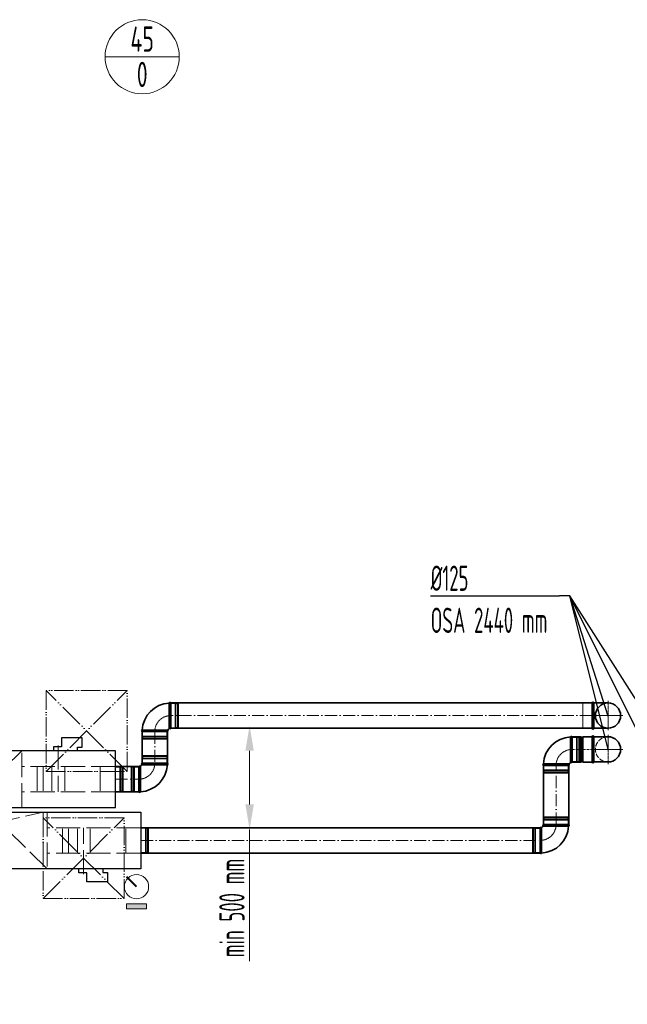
# Model space of a CAD drawing. Header units: millimetres. Extents: x -20688 to 44066, y -7315 to 67290.
# Tile 6 of 75: x 2769 to 5774, y 15628 to 20501. Entities that reach past the tile are written whole.
import ezdxf
from ezdxf.enums import TextEntityAlignment as Align

# ---------------------------------------------------------------- set-up
doc = ezdxf.new("R2010")
doc.units = ezdxf.units.MM
for name, pattern in [('ACAD_ISO02W100', [15, 12, -3]), ('ACAD_ISO05W100', [33, 24, -3, 0, -3, 0, -3]), ('ACAD_ISO10W100', [18, 12, -3, 0, -3]), ('phl_thick', [0])]:
    doc.linetypes.add(name, pattern=pattern)
for name, color, linetype, lineweight in [('UT_KOTY - DIMENZE', 7, 'Continuous', 5), ('VZT_01 SUP (PŘÍVOD) - OBRYS', 5, 'Continuous', 35), ('VZT_02 SUP (PŘÍVOD) - OSA', 5, 'ACAD_ISO10W100', 5), ('VZT_05 ETA (ODVOD) - OBRYS', 6, 'Continuous', 35), ('VZT_06 ETA (ODVOD) - OSA', 6, 'ACAD_ISO10W100', 5), ('VZT_08 ETA (ODVOD) - SKRYTÉ', 6, 'ACAD_ISO02W100', 5), ('VZT_21 ZAŘÍZENÍ - OBRYS', 1, 'Continuous', 30), ('VZT_22 ZAŘÍZENÍ - DETAIL', 8, 'Continuous', 5), ('VZT_52 POPIS - DISTRIBUCE', 7, 'Continuous', 5), ('VZT_60_KOTY - DIMENZE', 7, 'Continuous', 5), ('VZT_KOTY - DIMENZE', 7, 'Continuous', 5), ('VZT_POPIS - OBECNE', 7, 'Continuous', 5), ('VZT_POŽADAVKY NA STAVBU - PODHLEDY', 4, 'ACAD_ISO05W100', 5)]:
    doc.layers.add(name, color=color, linetype=linetype, lineweight=lineweight)
doc.layers.add('VZT_03 SUP (PŘÍVOD) - NETISK', color=8, linetype='ACAD_ISO02W100', lineweight=5, plot=False)
doc.layers.add('VZT_07 ETA (ODVOD) - NETISK', color=8, linetype='ACAD_ISO02W100', lineweight=5, plot=False)
doc.styles.add('EVORA_125', font='isocp.shx', dxfattribs={"width": 0.6, "height": 125})
doc.styles.add('ISOCP 2.5', font='isocp.shx', dxfattribs={"width": 0.6, "height": 2.5})
doc.styles.add('JS', font='isocp.shx', dxfattribs={"width": 0.6, "height": 125})

msp = doc.modelspace()

# ---------------------------------------------------------------- hatches: boundary and pattern name
at = {"layer": 'VZT_POPIS - OBECNE'}
h = msp.add_hatch(color=256, dxfattribs=at)
h.dxf.hatch_style = 1
h.paths.add_polyline_path([(3296.5, 16100.3), (3396.5, 16100.3), (3396.5, 16125.3), (3296.5, 16125.3)])

# ---------------------------------------------------------------- linework, layer by layer
msp.add_circle((5678.8, 17056.7), 62.5)
at = {"layer": 'UT_KOTY - DIMENZE'}
for p, q in [((3905.8, 16883), (3905.8, 16617.3)), ((3905.8, 16492.3), (3905.8, 15842.1))]:
    msp.add_line(p, q, dxfattribs=at)
for points in [[(3885, 16883), (3926.6, 16883), (3905.8, 17008)], [(3885, 16617.3), (3926.6, 16617.3), (3905.8, 16492.3)]]:
    msp.add_solid(points, dxfattribs=at)
at = {"layer": 'VZT_01 SUP (PŘÍVOD) - OBRYS'}
for p, q in [((3508.1, 16994.2), (3508.1, 17119.2)), ((3515.7, 16994.2), (3515.7, 17119.2)), ((3499.2, 16985.3), (3374.2, 16985.3)), ((3499.2, 16977.7), (3374.2, 16977.7)), ((3374.2, 16820.9), (3499.2, 16820.9)), ((3374.2, 16813.2), (3499.2, 16813.2)), ((3357.7, 16804.4), (3357.7, 16679.4)), ((3365.4, 16804.4), (3365.4, 16679.4))]:
    msp.add_line(p, q, dxfattribs=at)
for points in [[(3515.7, 17119.2), (5599.8, 17119.2)], [(5599.8, 16994.2), (5599.8, 17119.2)], [(5608.8, 16994.2), (5608.8, 17119.2)], [(5608.8, 17119.2), (5678.8, 17119.2)], [(3374.2, 16820.9), (3374.2, 16977.7)], [(3499.2, 16820.9), (3499.2, 16977.7)], [(3515.7, 16994.2), (5599.8, 16994.2)], [(5608.8, 16994.2), (5678.8, 16994.2)], [(3357.7, 16804.4), (3242.6, 16804.4)], [(3357.7, 16679.4), (3242.6, 16679.4)]]:
    msp.add_lwpolyline(points, dxfattribs=at)
msp.add_circle((5678.8, 17056.7), 62.5, dxfattribs=at)
for centre, radius, start, end in [((3515.7, 16977.7), 141.5, 93.1369, 176.8631), ((3511.9, 17117.5), 4.17, 23.4678, 159.6691), ((5604.3, 17119.2), 4.5, 0, 180), ((5678.8, 17056.7), 62.5, 90, 270), ((5678.8, 17056.7), 62.5, 270, 90), ((3375.9, 16981.5), 4.17, 110.3309, 246.5322), ((3497.6, 16981.5), 4.17, 293.4678, 66.5322), ((3515.7, 16977.7), 16.5, 113.8093, 156.1907), ((3511.9, 16995.8), 4.17, 203.4678, 336.5322), ((5604.3, 16994.2), 4.5, 180, 0), ((3357.7, 16820.9), 16.5, 293.8093, 336.1907), ((3357.7, 16820.9), 141.5, 273.1369, 356.8631), ((3375.9, 16817.1), 4.17, 113.4678, 246.5322), ((3497.6, 16817.1), 4.17, 290.3309, 66.5322), ((3361.6, 16802.7), 4.17, 23.4678, 156.5322), ((3361.6, 16681.1), 4.17, 203.4678, 339.6691)]:
    msp.add_arc(centre, radius, start, end, dxfattribs=at)
at = {"layer": 'VZT_02 SUP (PŘÍVOD) - OSA', "ltscale": 0.3}
for points in [[(5678.8, 17056.7), (5678.8, 17129.2)], [(5678.8, 17056.7), (5599.8, 17056.7)], [(5751.3, 17056.7), (5678.8, 17056.7)], [(5678.8, 16984.2), (5678.8, 17056.7)]]:
    msp.add_lwpolyline(points, dxfattribs=at)
for points in [[(3515.7, 17056.7), (3515.7, 17056.7, 0.414214), (3436.7, 16977.7), (3436.7, 16977.7)], [(3357.7, 16741.9), (3357.7, 16741.9, 0.414214), (3436.7, 16820.9), (3436.7, 16820.9)]]:
    msp.add_lwpolyline(points, format="xyb", dxfattribs=at)
at = {"layer": 'VZT_02 SUP (PŘÍVOD) - OSA', "ltscale": 5}
for points in [[(5599.8, 17056.7), (3515.7, 17056.7)], [(3436.7, 16977.7), (3436.7, 16820.9)], [(3242.6, 16741.9), (3357.7, 16741.9)]]:
    msp.add_lwpolyline(points, dxfattribs=at)
at = {"layer": 'VZT_03 SUP (PŘÍVOD) - NETISK', "ltscale": 0.4}
for p, q in [((3537.7, 17116.7), (3515.7, 17116.7)), ((3537.7, 16996.7), (3537.7, 17116.7)), ((3541.2, 17115.7), (3537.7, 17115.7)), ((3541.2, 16995.7), (3541.2, 17117.7)), ((3541.7, 17117.7), (3541.2, 17117.7)), ((3541.7, 16995.7), (3541.7, 17117.7)), ((3548.7, 17115.7), (3541.7, 17115.7)), ((3548.7, 16995.7), (3548.7, 17117.7)), ((3549.2, 17117.7), (3548.7, 17117.7)), ((3549.2, 16995.7), (3549.2, 17117.7)), ((3549.7, 17115.7), (3549.2, 17115.7)), ((3549.7, 16996.7), (3549.7, 17116.7)), ((3553.7, 17116.7), (3549.7, 17116.7)), ((3553.7, 16996.7), (3553.7, 17116.7)), ((3376.7, 16977.7), (3376.7, 16955.7)), ((3496.7, 16977.7), (3496.7, 16955.7)), ((3537.7, 16996.7), (3515.7, 16996.7)), ((3541.2, 16997.7), (3537.7, 16997.7)), ((3541.7, 16995.7), (3541.2, 16995.7)), ((3548.7, 16997.7), (3541.7, 16997.7)), ((3549.2, 16995.7), (3548.7, 16995.7)), ((3549.7, 16997.7), (3549.2, 16997.7)), ((3553.7, 16996.7), (3549.7, 16996.7)), ((3497.7, 16952.2), (3375.7, 16952.2)), ((3375.7, 16952.2), (3375.7, 16951.7)), ((3497.7, 16951.7), (3375.7, 16951.7)), ((3497.7, 16944.7), (3375.7, 16944.7)), ((3375.7, 16944.7), (3375.7, 16944.2)), ((3497.7, 16944.2), (3375.7, 16944.2)), ((3496.7, 16955.7), (3376.7, 16955.7)), ((3496.7, 16943.7), (3376.7, 16943.7)), ((3376.7, 16943.7), (3376.7, 16939.7)), ((3496.7, 16939.7), (3376.7, 16939.7)), ((3377.7, 16955.7), (3377.7, 16952.2)), ((3377.7, 16951.7), (3377.7, 16944.7)), ((3377.7, 16944.2), (3377.7, 16943.7)), ((3495.7, 16955.7), (3495.7, 16952.2)), ((3495.7, 16951.7), (3495.7, 16944.7)), ((3495.7, 16944.2), (3495.7, 16943.7)), ((3496.7, 16943.7), (3496.7, 16939.7)), ((3497.7, 16952.2), (3497.7, 16951.7)), ((3497.7, 16944.7), (3497.7, 16944.2)), ((3375.7, 16854.4), (3497.7, 16854.4)), ((3375.7, 16853.9), (3375.7, 16854.4)), ((3375.7, 16853.9), (3497.7, 16853.9)), ((3375.7, 16846.9), (3497.7, 16846.9)), ((3375.7, 16846.4), (3375.7, 16846.9)), ((3375.7, 16846.4), (3497.7, 16846.4)), ((3376.7, 16858.9), (3496.7, 16858.9)), ((3376.7, 16854.9), (3376.7, 16858.9)), ((3376.7, 16854.9), (3496.7, 16854.9)), ((3376.7, 16842.9), (3496.7, 16842.9)), ((3376.7, 16820.9), (3376.7, 16842.9)), ((3377.7, 16854.4), (3377.7, 16854.9)), ((3377.7, 16846.9), (3377.7, 16853.9)), ((3377.7, 16842.9), (3377.7, 16846.4)), ((3495.7, 16854.4), (3495.7, 16854.9)), ((3495.7, 16846.9), (3495.7, 16853.9)), ((3495.7, 16842.9), (3495.7, 16846.4)), ((3496.7, 16854.9), (3496.7, 16858.9)), ((3496.7, 16820.9), (3496.7, 16842.9)), ((3497.7, 16853.9), (3497.7, 16854.4)), ((3497.7, 16846.4), (3497.7, 16846.9)), ((3319.7, 16801.9), (3319.7, 16681.9)), ((3319.7, 16801.9), (3323.7, 16801.9)), ((3323.7, 16801.9), (3323.7, 16681.9)), ((3323.7, 16800.9), (3324.2, 16800.9)), ((3324.2, 16802.9), (3324.2, 16680.9)), ((3324.2, 16802.9), (3324.7, 16802.9)), ((3324.7, 16802.9), (3324.7, 16680.9)), ((3324.7, 16800.9), (3331.7, 16800.9)), ((3331.7, 16802.9), (3331.7, 16680.9)), ((3331.7, 16802.9), (3332.2, 16802.9)), ((3332.2, 16802.9), (3332.2, 16680.9)), ((3332.2, 16800.9), (3335.7, 16800.9)), ((3335.7, 16801.9), (3335.7, 16681.9)), ((3335.7, 16801.9), (3357.7, 16801.9)), ((3319.7, 16681.9), (3323.7, 16681.9)), ((3323.7, 16682.9), (3324.2, 16682.9)), ((3324.2, 16680.9), (3324.7, 16680.9)), ((3324.7, 16682.9), (3331.7, 16682.9)), ((3331.7, 16680.9), (3332.2, 16680.9)), ((3332.2, 16682.9), (3335.7, 16682.9)), ((3335.7, 16681.9), (3357.7, 16681.9))]:
    msp.add_line(p, q, dxfattribs=at)
msp.add_lwpolyline([(5599.8, 16994.2), (5554.8, 16994.2), (5554.8, 17119.2), (5599.8, 17119.2)], dxfattribs=at)
at = {"layer": 'VZT_05 ETA (ODVOD) - OBRYS'}
for p, q in [((5493.1, 16826.6), (5493.1, 16951.6)), ((5500.8, 16826.6), (5500.8, 16951.6)), ((5500.8, 16826.6), (5500.8, 16951.6)), ((5500.8, 16951.6), (5546.3, 16951.6)), ((5546.3, 16826.6), (5546.3, 16951.6)), ((5554.3, 16826.6), (5554.3, 16951.6)), ((5554.3, 16951.6), (5599.8, 16951.6)), ((5599.8, 16826.6), (5599.8, 16951.6)), ((5484.3, 16817.8), (5359.3, 16817.8)), ((5500.8, 16826.6), (5546.3, 16826.6)), ((5554.3, 16826.6), (5599.8, 16826.6)), ((5484.3, 16810.1), (5359.3, 16810.1)), ((5342.8, 16501.3), (5342.8, 16376.3)), ((5350.4, 16501.3), (5350.4, 16376.3)), ((5359.3, 16517.8), (5484.3, 16517.8)), ((5359.3, 16510.2), (5484.3, 16510.2))]:
    msp.add_line(p, q, dxfattribs=at)
for points in [[(5599.8, 16952.2), (5599.8, 16827.2)], [(5608.8, 16952.2), (5608.8, 16827.2)], [(5608.8, 16952.2), (5678.8, 16952.2)], [(5608.8, 16827.2), (5678.8, 16827.2)], [(5359.3, 16810.1), (5359.3, 16517.8)], [(5484.3, 16810.1), (5484.3, 16517.8)], [(5342.5, 16501.7), (3368.2, 16501.7)], [(5342.5, 16376.7), (3368.2, 16376.7)]]:
    msp.add_lwpolyline(points, dxfattribs=at)
for centre, radius, start, end in [((5500.8, 16810.1), 141.5, 93.1369, 176.8631), ((5496.9, 16949.9), 4.17, 23.4678, 159.6691), ((5550.3, 16951.6), 4, 180, 0), ((5604.3, 16952.2), 4.5, 0, 180), ((5678.8, 16889.7), 62.5, 270, 90), ((5360.9, 16813.9), 4.17, 110.3309, 246.5322), ((5482.6, 16813.9), 4.17, 293.4678, 66.5322), ((5500.8, 16810.1), 16.5, 113.8093, 156.1907), ((5496.9, 16828.3), 4.17, 203.4678, 336.5322), ((5550.3, 16826.6), 4, 0, 180), ((5604.3, 16827.2), 4.5, 180, 0), ((5346.6, 16499.7), 4.17, 23.4678, 156.5322), ((5342.8, 16517.8), 16.5, 293.8093, 336.1907), ((5342.8, 16517.8), 141.5, 273.1369, 356.8631), ((5360.9, 16514), 4.17, 113.4678, 246.5322), ((5482.6, 16514), 4.17, 290.3309, 66.5322), ((5346.6, 16378), 4.17, 203.4678, 339.6691)]:
    msp.add_arc(centre, radius, start, end, dxfattribs=at)
at = {"layer": 'VZT_06 ETA (ODVOD) - OSA', "ltscale": 0.3}
for points in [[(5678.8, 16962.2), (5678.8, 16889.7)], [(5678.8, 16889.7), (5599.8, 16889.7)], [(5751.3, 16889.7), (5678.8, 16889.7)], [(5678.8, 16889.7), (5678.8, 16817.2)]]:
    msp.add_lwpolyline(points, dxfattribs=at)
for points in [[(5500.8, 16889.1), (5500.8, 16889.1, 0.414214), (5421.8, 16810.1), (5421.8, 16810.1)], [(5342.8, 16438.8), (5342.8, 16438.8, 0.414214), (5421.8, 16517.8), (5421.8, 16517.8)]]:
    msp.add_lwpolyline(points, format="xyb", dxfattribs=at)
at = {"layer": 'VZT_06 ETA (ODVOD) - OSA'}
msp.add_lwpolyline([(5500.8, 16889.1), (5599.8, 16889.1)], dxfattribs=at)
at = {"layer": 'VZT_06 ETA (ODVOD) - OSA', "ltscale": 5}
for points in [[(5421.8, 16517.8), (5421.8, 16810.1)], [(3368.2, 16439.2), (5342.5, 16439.2)]]:
    msp.add_lwpolyline(points, dxfattribs=at)
at = {"layer": 'VZT_07 ETA (ODVOD) - NETISK', "ltscale": 0.4}
for p, q in [((5522.8, 16949.1), (5500.8, 16949.1)), ((5522.8, 16829.1), (5522.8, 16949.1)), ((5526.3, 16948.1), (5522.8, 16948.1)), ((5526.3, 16828.1), (5526.3, 16950.1)), ((5526.8, 16950.1), (5526.3, 16950.1)), ((5526.8, 16828.1), (5526.8, 16950.1)), ((5533.8, 16948.1), (5526.8, 16948.1)), ((5533.8, 16828.1), (5533.8, 16950.1)), ((5534.3, 16950.1), (5533.8, 16950.1)), ((5534.3, 16828.1), (5534.3, 16950.1)), ((5534.8, 16948.1), (5534.3, 16948.1)), ((5534.8, 16829.1), (5534.8, 16949.1)), ((5538.8, 16949.1), (5534.8, 16949.1)), ((5538.8, 16829.1), (5538.8, 16949.1)), ((5522.8, 16829.1), (5500.8, 16829.1)), ((5526.3, 16830.1), (5522.8, 16830.1)), ((5526.8, 16828.1), (5526.3, 16828.1)), ((5533.8, 16830.1), (5526.8, 16830.1)), ((5534.3, 16828.1), (5533.8, 16828.1)), ((5534.8, 16830.1), (5534.3, 16830.1)), ((5538.8, 16829.1), (5534.8, 16829.1)), ((3242.6, 16801.9), (3264.6, 16801.9)), ((3264.6, 16681.9), (3264.6, 16801.9)), ((3264.6, 16800.9), (3268.1, 16800.9)), ((3268.1, 16680.9), (3268.1, 16802.9)), ((3268.1, 16802.9), (3268.6, 16802.9)), ((3268.6, 16680.9), (3268.6, 16802.9)), ((3268.6, 16800.9), (3275.6, 16800.9)), ((3275.6, 16680.9), (3275.6, 16802.9)), ((3275.6, 16802.9), (3276.1, 16802.9)), ((3276.1, 16680.9), (3276.1, 16802.9)), ((3276.1, 16800.9), (3276.6, 16800.9)), ((3276.6, 16681.9), (3276.6, 16801.9)), ((3276.6, 16801.9), (3280.6, 16801.9)), ((3280.6, 16681.9), (3280.6, 16801.9)), ((5482.8, 16784.6), (5360.8, 16784.6)), ((5360.8, 16784.6), (5360.8, 16784.1)), ((5482.8, 16784.1), (5360.8, 16784.1)), ((5482.8, 16777.1), (5360.8, 16777.1)), ((5360.8, 16777.1), (5360.8, 16776.6)), ((5482.8, 16776.6), (5360.8, 16776.6)), ((5361.8, 16810.1), (5361.8, 16788.1)), ((5481.8, 16788.1), (5361.8, 16788.1)), ((5481.8, 16776.1), (5361.8, 16776.1)), ((5361.8, 16776.1), (5361.8, 16772.1)), ((5481.8, 16772.1), (5361.8, 16772.1)), ((5362.8, 16788.1), (5362.8, 16784.6)), ((5362.8, 16784.1), (5362.8, 16777.1)), ((5362.8, 16776.6), (5362.8, 16776.1)), ((5480.8, 16788.1), (5480.8, 16784.6)), ((5480.8, 16784.1), (5480.8, 16777.1)), ((5480.8, 16776.6), (5480.8, 16776.1)), ((5481.8, 16810.1), (5481.8, 16788.1)), ((5481.8, 16776.1), (5481.8, 16772.1)), ((5482.8, 16784.6), (5482.8, 16784.1)), ((5482.8, 16777.1), (5482.8, 16776.6)), ((3242.6, 16681.9), (3264.6, 16681.9)), ((3264.6, 16682.9), (3268.1, 16682.9)), ((3268.1, 16680.9), (3268.6, 16680.9)), ((3268.6, 16682.9), (3275.6, 16682.9)), ((3275.6, 16680.9), (3276.1, 16680.9)), ((3276.1, 16682.9), (3276.6, 16682.9)), ((3276.6, 16681.9), (3280.6, 16681.9)), ((5360.8, 16551.3), (5482.8, 16551.3)), ((5360.8, 16550.8), (5360.8, 16551.3)), ((5360.8, 16550.8), (5482.8, 16550.8)), ((5360.8, 16543.8), (5482.8, 16543.8)), ((5360.8, 16543.3), (5360.8, 16543.8)), ((5360.8, 16543.3), (5482.8, 16543.3)), ((5361.8, 16555.8), (5481.8, 16555.8)), ((5361.8, 16551.8), (5361.8, 16555.8)), ((5361.8, 16551.8), (5481.8, 16551.8)), ((5361.8, 16539.8), (5481.8, 16539.8)), ((5361.8, 16517.8), (5361.8, 16539.8)), ((5362.8, 16551.3), (5362.8, 16551.8)), ((5362.8, 16543.8), (5362.8, 16550.8)), ((5362.8, 16539.8), (5362.8, 16543.3)), ((5480.8, 16551.3), (5480.8, 16551.8)), ((5480.8, 16543.8), (5480.8, 16550.8)), ((5480.8, 16539.8), (5480.8, 16543.3)), ((5481.8, 16551.8), (5481.8, 16555.8)), ((5481.8, 16517.8), (5481.8, 16539.8)), ((5482.8, 16550.8), (5482.8, 16551.3)), ((5482.8, 16543.3), (5482.8, 16543.8)), ((3368.2, 16499.2), (3390.2, 16499.2)), ((3390.2, 16499.2), (3390.2, 16379.2)), ((3390.2, 16498.2), (3393.7, 16498.2)), ((3393.7, 16500.2), (3393.7, 16378.2)), ((3393.7, 16500.2), (3394.2, 16500.2)), ((3394.2, 16500.2), (3394.2, 16378.2)), ((3394.2, 16498.2), (3401.2, 16498.2)), ((3401.2, 16500.2), (3401.2, 16378.2)), ((3401.2, 16500.2), (3401.7, 16500.2)), ((3401.7, 16500.2), (3401.7, 16378.2)), ((3401.7, 16498.2), (3402.2, 16498.2)), ((3402.2, 16499.2), (3402.2, 16379.2)), ((3402.2, 16499.2), (3406.2, 16499.2)), ((3406.2, 16499.2), (3406.2, 16379.2)), ((5304.8, 16498.8), (5304.8, 16378.8)), ((5304.8, 16498.8), (5308.8, 16498.8)), ((5308.8, 16498.8), (5308.8, 16378.8)), ((5308.8, 16497.8), (5309.3, 16497.8)), ((5309.3, 16499.8), (5309.3, 16377.8)), ((5309.3, 16499.8), (5309.8, 16499.8)), ((5309.8, 16499.8), (5309.8, 16377.8)), ((5309.8, 16497.8), (5316.8, 16497.8)), ((5316.8, 16499.8), (5316.8, 16377.8)), ((5316.8, 16499.8), (5317.3, 16499.8)), ((5317.3, 16499.8), (5317.3, 16377.8)), ((5317.3, 16497.8), (5320.8, 16497.8)), ((5320.8, 16498.8), (5320.8, 16378.8)), ((5320.8, 16498.8), (5342.8, 16498.8)), ((3368.2, 16379.2), (3390.2, 16379.2)), ((3390.2, 16380.2), (3393.7, 16380.2)), ((3393.7, 16378.2), (3394.2, 16378.2)), ((3394.2, 16380.2), (3401.2, 16380.2)), ((3401.2, 16378.2), (3401.7, 16378.2)), ((3401.7, 16380.2), (3402.2, 16380.2)), ((3402.2, 16379.2), (3406.2, 16379.2)), ((5304.8, 16378.8), (5308.8, 16378.8)), ((5308.8, 16379.8), (5309.3, 16379.8)), ((5309.3, 16377.8), (5309.8, 16377.8)), ((5309.8, 16379.8), (5316.8, 16379.8)), ((5316.8, 16377.8), (5317.3, 16377.8)), ((5317.3, 16379.8), (5320.8, 16379.8)), ((5320.8, 16378.8), (5342.8, 16378.8))]:
    msp.add_line(p, q, dxfattribs=at)
msp.add_lwpolyline([(5599.8, 16952.2), (5554.8, 16952.2), (5554.8, 16827.2), (5599.8, 16827.2)], dxfattribs=at)
at = {"layer": 'VZT_08 ETA (ODVOD) - SKRYTÉ', "ltscale": 2}
msp.add_arc((5678.8, 16889.7), 62.5, 90, 270, dxfattribs=at)
at = {"layer": 'VZT_21 ZAŘÍZENÍ - OBRYS'}
for points in [[(3054.3, 16881.9), (3054.3, 16900.5), (3076.8, 16900.5), (3076.8, 16947.1), (2975.1, 16947.1), (2975.1, 16901.7), (2935.2, 16901.7), (2935.2, 16881.9)], [(3179.9, 16299.2), (3179.9, 16280.6), (3202.4, 16280.6), (3202.4, 16234), (3100.8, 16234), (3100.8, 16279.4), (3060.8, 16279.4), (3060.8, 16299.2)]]:
    msp.add_lwpolyline(points, dxfattribs=at)
for points in [[(1742.6, 16601.9), (3242.6, 16601.9), (3242.6, 16881.9), (1742.6, 16881.9)], [(1868.2, 16579.2), (3368.2, 16579.2), (3368.2, 16299.2), (1868.2, 16299.2)]]:
    msp.add_lwpolyline(points, close=True, dxfattribs=at)
at = {"layer": 'VZT_22 ZAŘÍZENÍ - DETAIL', "linetype": 'ACAD_ISO02W100', "lineweight": 5, "ltscale": 10}
for points in [[(2778.8, 16881.9), (2584.2, 16691.8), (1766.6, 16881.9)], [(2778.8, 16601.9), (2778.8, 16881.9)], [(2959.1, 16909.5), (2959.1, 16679.4)], [(3242.6, 16804.4), (2778.8, 16804.4)], [(2854.3, 16804.4), (2854.3, 16679.4)], [(2885.1, 16804.4), (2885.1, 16679.4)], [(2928.1, 16804.4), (2928.1, 16679.4)], [(2991.4, 16804.4), (2991.4, 16679.4)], [(3167.2, 16804.4), (3167.2, 16679.4)], [(3242.6, 16679.4), (2778.8, 16679.4)], [(1868.2, 16579.2), (2065.7, 16392), (2883.9, 16579.2)], [(2883.9, 16579.2), (2883.9, 16299.2)], [(2904.5, 16579.2), (2904.5, 16299.2)], [(2904.5, 16299.2), (2709.8, 16489.2), (1892.2, 16299.2)], [(3368.2, 16501.7), (2904.5, 16501.7)], [(2980, 16376.7), (2980, 16501.7)], [(3010.7, 16376.7), (3010.7, 16501.7)], [(3053.8, 16376.7), (3053.8, 16501.7)], [(3084.7, 16271.6), (3084.7, 16501.7)], [(3117.1, 16376.7), (3117.1, 16501.7)], [(3292.8, 16376.7), (3292.8, 16501.7)], [(3368.2, 16376.7), (2904.5, 16376.7)]]:
    msp.add_lwpolyline(points, dxfattribs=at)
at = {"layer": 'VZT_52 POPIS - DISTRIBUCE'}
msp.add_line((3191.2, 20317.8), (3558, 20317.8), dxfattribs=at)
msp.add_circle((3374.6, 20317.8), 183.4, dxfattribs=at)
at = {"layer": 'VZT_60_KOTY - DIMENZE', "linetype": 'ByBlock', "lineweight": -2}
msp.add_line((5489.1, 17649.3), (5439.1, 17649.3), dxfattribs=at)
for points in [[(4801.4, 17649.3), (5439.1, 17649.3)], [(5678.8, 16889.7), (5489.1, 17649.3)], [(5869.5, 16889.7), (5489.1, 17649.3)], [(5869.5, 17054.3), (5489.1, 17649.3)], [(5489.1, 17649.3), (5489.1, 17649.3)], [(5679.2, 17054.3), (5489.1, 17649.3)]]:
    msp.add_lwpolyline(points, dxfattribs=at)
at = {"layer": 'VZT_KOTY - DIMENZE', "const_width": 10}
msp.add_lwpolyline([(3346.5, 16210.3), (3297, 16259.8)], dxfattribs=at)
at = {"layer": 'VZT_POPIS - OBECNE'}
msp.add_lwpolyline([(3396.5, 16100.3), (3396.5, 16125.3), (3296.5, 16125.3), (3296.5, 16100.3)], close=True, dxfattribs=at)
msp.add_circle((3346.5, 16210.3), 60, dxfattribs=at)
at = {"layer": 'VZT_POŽADAVKY NA STAVBU - PODHLEDY', "ltscale": 5}
for p, q in [((3299.8, 16780.9), (2899.8, 17180.9)), ((2899.8, 16780.9), (3299.8, 17180.9)), ((3284.7, 16151.2), (2884.7, 16551.2)), ((2884.7, 16151.2), (3284.7, 16551.2))]:
    msp.add_line(p, q, dxfattribs=at)
at = {"layer": 'VZT_POŽADAVKY NA STAVBU - PODHLEDY', "ltscale": 4}
for p, q in [((3299.8, 17180.9), (2899.8, 17180.9)), ((2899.8, 17180.9), (2899.8, 16780.9)), ((3299.8, 16780.9), (3299.8, 17180.9)), ((2899.8, 16780.9), (3299.8, 16780.9)), ((3284.7, 16551.2), (2884.7, 16551.2)), ((2884.7, 16551.2), (2884.7, 16151.2)), ((3284.7, 16151.2), (3284.7, 16551.2)), ((2884.7, 16151.2), (3284.7, 16151.2))]:
    msp.add_line(p, q, dxfattribs=at)

# ---------------------------------------------------------------- texts
at = {"layer": 'UT_KOTY - DIMENZE', "insert": (3818.3, 16104.7), "char_height": 125, "attachment_point": 5, "rotation": 90, "style": 'ISOCP 2.5'}
msp.add_mtext('min 500 mm', dxfattribs=at)
at = {"layer": 'VZT_52 POPIS - DISTRIBUCE', "ltscale": 50, "style": 'JS', "width": 0.7}
for s, p in [('45', (3374.6, 20405.3)), ('0', (3374.6, 20230.3))]:
    msp.add_text(s, height=125, dxfattribs=at).set_placement(p, align=Align.MIDDLE_CENTER)
at = {"layer": 'VZT_60_KOTY - DIMENZE', "linetype": 'phl_thick', "insert": (4801.4, 17799.3), "char_height": 125, "attachment_point": 1, "style": 'EVORA_125'}
msp.add_mtext('%%C125\\POSA 2440 mm', dxfattribs=at)

doc.saveas('drawing.dxf')
